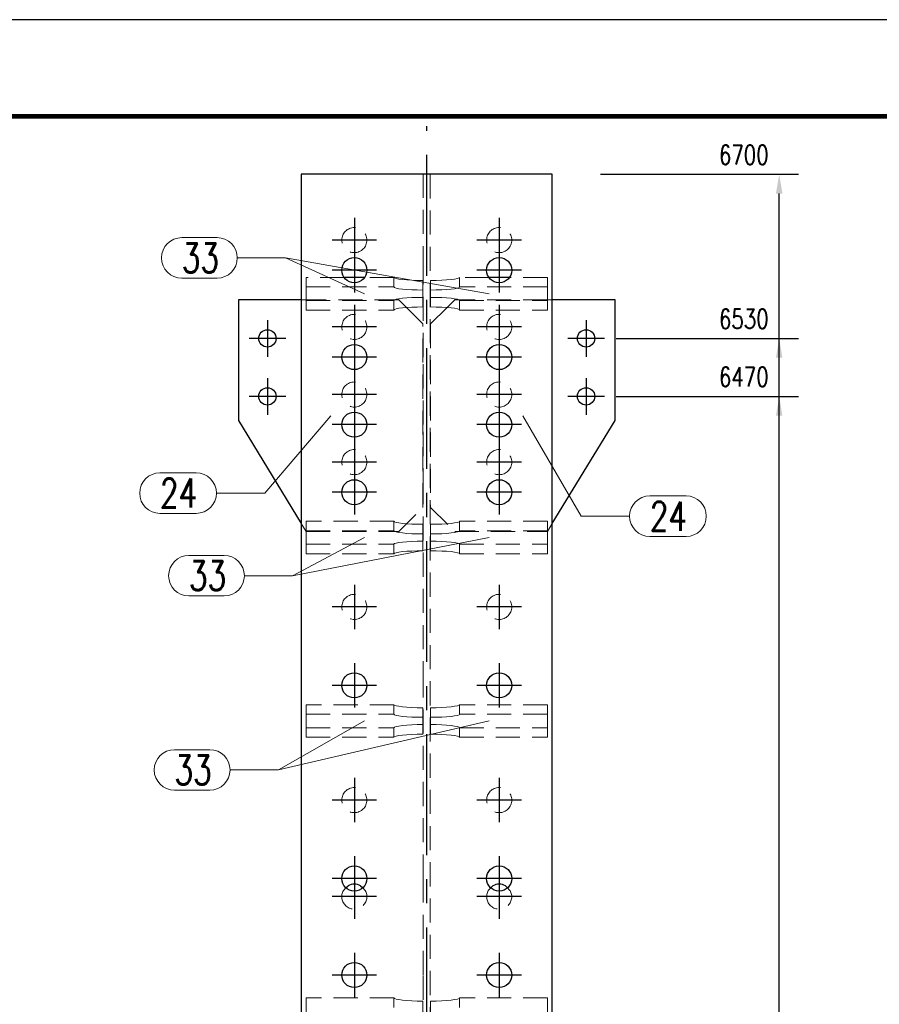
# Model space of a CAD drawing. Header units: millimetres. Extents: x 2097 to 3301, y 14853 to 15503.
# Tile 96 of 97: x 3032 to 3121, y 15373 to 15475. Entities that reach past the tile are written whole.
import ezdxf

# ---------------------------------------------------------------- set-up
doc = ezdxf.new("R2010")
doc.units = ezdxf.units.MM
doc.header["$LTSCALE"] = 10
doc.linetypes.add('HIDDEN', pattern=[0.375, 0.25, -0.125])
doc.linetypes.add('MITTE', pattern=[2, 1.25, -0.25, 0.25, -0.25])
doc.layers.get('Defpoints').update_dxf_attribs({"color": 1})
doc.layers.add('_FORMATKA', color=8, linetype='Continuous', plot=False)
for name, color, linetype, lineweight in [('_RAMKA', 7, 'Continuous', 35), ('PS_DIM', 4, 'Continuous', 13), ('PS_Hidden', 2, 'HIDDEN', 9), ('PS_Pos', 1, 'Continuous', 15), ('PS_SOLID', 7, 'Continuous', 30)]:
    doc.layers.add(name, color=color, linetype=linetype, lineweight=lineweight)
doc.layers.add('PS_MID', color=5, linetype='MITTE')
doc.layers.add('PS_SHAPE', color=3, linetype='Continuous')
doc.styles.add('simplex', font='simplex.shx', dxfattribs={"width": 0.75})
doc.dimstyles.new('1_10_GŁ_DS1-LS10', dxfattribs={"dimtxt": 2, "dimasz": 2, "dimexe": 2, "dimexo": 5, "dimgap": 1, "dimtad": 1, "dimjust": 4, "dimdec": 0, "dimlfac": 10, "dimtxsty": 'simplex', "dimblk1": 'NONE', "dimsah": 1, "dimcen": 2, "dimclrd": 256, "dimclre": 256, "dimclrt": 3, "dimadec": 1, "dimazin": 0, "dimtfac": 1, "dimtdec": 0, "dimtmove": 2, "dimatfit": 3, "dimfxl": 1, "dimarcsym": 0})

# ---------------------------------------------------------------- blocks, each defined once
blk = doc.blocks.new('*D1142')
at = {"layer": 'Defpoints', "color": 0, "transparency": 16777216}
for p in [(3089.05, 15435.61), (3110.95, 15435.61), (3087.45, 15216.48)]:
    blk.add_point(p, dxfattribs=at)
at = {"layer": 'PS_DIM', "lineweight": -2, "transparency": 16777216}
for p, q in [((3094.05, 15435.61), (3112.95, 15435.61)), ((3110.95, 15216.48), (3110.95, 15433.61)), ((3092.45, 15216.48), (3112.95, 15216.48))]:
    blk.add_line(p, q, dxfattribs=at)
at = {"layer": 'PS_DIM', "transparency": 16777216}
blk.add_solid([(3110.61, 15433.61), (3111.28, 15433.61), (3110.95, 15435.61)], dxfattribs=at)
at = {"layer": 'PS_DIM', "color": 3, "transparency": 16777216, "insert": (3107.28, 15437.63), "char_height": 2, "attachment_point": 5, "rotation": 0.0573, "style": 'simplex'}
blk.add_mtext('6470', dxfattribs=at)
blk = doc.blocks.new('_None')
blk = doc.blocks.new('*D1143')
at = {"layer": 'Defpoints', "color": 0, "transparency": 16777216}
for p in [(3089.05, 15441.61), (3110.95, 15441.61), (3087.45, 15216.48)]:
    blk.add_point(p, dxfattribs=at)
at = {"layer": 'PS_DIM', "lineweight": -2, "transparency": 16777216}
for p, q in [((3094.05, 15441.61), (3112.95, 15441.61)), ((3110.95, 15216.48), (3110.95, 15439.61)), ((3092.45, 15216.48), (3112.95, 15216.48))]:
    blk.add_line(p, q, dxfattribs=at)
at = {"layer": 'PS_DIM', "transparency": 16777216}
blk.add_solid([(3110.61, 15439.61), (3111.28, 15439.61), (3110.95, 15441.61)], dxfattribs=at)
at = {"layer": 'PS_DIM', "color": 3, "transparency": 16777216, "insert": (3107.28, 15443.63), "char_height": 2, "attachment_point": 5, "rotation": 0.0573, "style": 'simplex'}
blk.add_mtext('6530', dxfattribs=at)
blk = doc.blocks.new('*D1144')
at = {"layer": 'Defpoints', "color": 0, "transparency": 16777216}
for p in [(3087.45, 15458.61), (3110.95, 15458.61), (3087.45, 15216.48)]:
    blk.add_point(p, dxfattribs=at)
at = {"layer": 'PS_DIM', "lineweight": -2, "transparency": 16777216}
for p, q in [((3092.45, 15458.61), (3112.95, 15458.61)), ((3110.95, 15216.48), (3110.95, 15456.61)), ((3092.45, 15216.48), (3112.95, 15216.48))]:
    blk.add_line(p, q, dxfattribs=at)
at = {"layer": 'PS_DIM', "transparency": 16777216}
blk.add_solid([(3110.61, 15456.61), (3111.28, 15456.61), (3110.95, 15458.61)], dxfattribs=at)
at = {"layer": 'PS_DIM', "color": 3, "transparency": 16777216, "insert": (3107.28, 15460.63), "char_height": 2, "attachment_point": 5, "rotation": 0.0573, "style": 'simplex'}
blk.add_mtext('6700', dxfattribs=at)
blk = doc.blocks.new('*X1506')
at = {"layer": 'PS_Hidden', "color": 2, "linetype": 'HIDDEN'}
for p, q in [((3061.45, 15458.61), (3061.45, 15445.61)), ((3074.07, 15448.68), (3074.07, 15458.61)), ((3074.82, 15458.61), (3074.82, 15328.11)), ((3065.92, 15447.93), (3061.95, 15447.93)), ((3061.95, 15447.93), (3061.95, 15445.54)), ((3071.05, 15447.93), (3067.98, 15447.93)), ((3071.05, 15447.93), (3071.05, 15446.94)), ((3071.11, 15447.87), (3071.05, 15447.93)), ((3074.07, 15439.68), (3074.07, 15448.68)), ((3077.85, 15447.93), (3077.79, 15447.87)), ((3077.85, 15446.94), (3077.85, 15447.93)), ((3080.92, 15447.93), (3077.85, 15447.93)), ((3086.95, 15447.93), (3082.98, 15447.93)), ((3086.95, 15445.54), (3086.95, 15447.93)), ((3061.95, 15446.94), (3071.05, 15446.94)), ((3071.05, 15446.94), (3071.11, 15446.88)), ((3071.28, 15447.81), (3071.11, 15447.87)), ((3071.11, 15446.88), (3071.28, 15446.82)), ((3071.55, 15447.76), (3071.28, 15447.81)), ((3071.93, 15447.71), (3071.55, 15447.76)), ((3072.38, 15447.67), (3071.93, 15447.71)), ((3072.9, 15447.64), (3072.38, 15447.67)), ((3073.46, 15447.62), (3072.9, 15447.64)), ((3074.05, 15447.61), (3073.46, 15447.62)), ((3074.05, 15445.86), (3074.05, 15447.61)), ((3075.43, 15447.62), (3074.85, 15447.61)), ((3074.85, 15447.61), (3074.85, 15445.86)), ((3076, 15447.64), (3075.43, 15447.62)), ((3076.51, 15447.67), (3076, 15447.64)), ((3076.97, 15447.71), (3076.51, 15447.67)), ((3077.34, 15447.76), (3076.97, 15447.71)), ((3077.62, 15447.81), (3077.34, 15447.76)), ((3077.79, 15447.87), (3077.62, 15447.81)), ((3077.62, 15446.82), (3077.79, 15446.88)), ((3077.79, 15446.88), (3077.85, 15446.94)), ((3086.95, 15446.94), (3077.85, 15446.94)), ((3071.28, 15446.82), (3071.55, 15446.76)), ((3071.55, 15446.76), (3071.93, 15446.71)), ((3071.93, 15446.71), (3072.38, 15446.67)), ((3072.38, 15446.67), (3072.9, 15446.64)), ((3072.38, 15445.81), (3072.9, 15445.84)), ((3072.9, 15446.64), (3073.46, 15446.63)), ((3072.9, 15445.84), (3073.46, 15445.86)), ((3073.46, 15446.63), (3074.05, 15446.62)), ((3073.46, 15445.86), (3074.05, 15445.86)), ((3074.05, 15444.87), (3074.05, 15445.86)), ((3074.85, 15446.62), (3075.43, 15446.63)), ((3074.85, 15445.86), (3074.85, 15444.87)), ((3074.85, 15445.86), (3075.43, 15445.86)), ((3075.43, 15446.63), (3076, 15446.64)), ((3075.43, 15445.86), (3076, 15445.84)), ((3076, 15446.64), (3076.51, 15446.67)), ((3076, 15445.84), (3076.51, 15445.81)), ((3076.51, 15446.67), (3076.97, 15446.71)), ((3076.97, 15446.71), (3077.34, 15446.76)), ((3077.34, 15446.76), (3077.62, 15446.82)), ((3061.95, 15445.61), (3061.45, 15445.61)), ((3061.45, 15445.61), (3061.45, 15422.44)), ((3071.55, 15445.61), (3061.95, 15445.61)), ((3061.95, 15445.54), (3071.05, 15445.54)), ((3061.95, 15445.54), (3061.95, 15444.55)), ((3071.05, 15445.54), (3071.11, 15445.61)), ((3071.05, 15445.54), (3071.05, 15444.55)), ((3071.11, 15445.61), (3071.28, 15445.67)), ((3071.28, 15445.67), (3071.55, 15445.72)), ((3071.55, 15445.72), (3071.93, 15445.77)), ((3072.35, 15444.81), (3071.55, 15445.61)), ((3071.93, 15445.77), (3072.38, 15445.81)), ((3071.93, 15444.78), (3072.38, 15444.82)), ((3074.05, 15443.11), (3072.35, 15444.81)), ((3072.38, 15444.82), (3072.9, 15444.84)), ((3072.9, 15444.84), (3073.46, 15444.86)), ((3073.46, 15444.86), (3074.05, 15444.87)), ((3074.85, 15444.87), (3075.43, 15444.86)), ((3076.55, 15444.81), (3074.85, 15443.11)), ((3075.43, 15444.86), (3076, 15444.84)), ((3076, 15444.84), (3076.51, 15444.82)), ((3076.51, 15445.81), (3076.97, 15445.77)), ((3076.51, 15444.82), (3076.97, 15444.78)), ((3077.35, 15445.61), (3076.55, 15444.81)), ((3076.97, 15445.77), (3077.34, 15445.72)), ((3077.34, 15445.72), (3077.62, 15445.67)), ((3086.95, 15445.61), (3077.35, 15445.61)), ((3077.62, 15445.67), (3077.79, 15445.61)), ((3077.79, 15445.61), (3077.85, 15445.54)), ((3077.85, 15445.54), (3086.95, 15445.54)), ((3077.85, 15444.55), (3077.85, 15445.54)), ((3087.45, 15445.61), (3086.95, 15445.61)), ((3086.95, 15444.55), (3086.95, 15445.54)), ((3061.95, 15444.55), (3071.05, 15444.55)), ((3071.05, 15444.55), (3071.11, 15444.61)), ((3071.11, 15444.61), (3071.28, 15444.67)), ((3071.28, 15444.67), (3071.55, 15444.73)), ((3071.55, 15444.73), (3071.93, 15444.78)), ((3076.97, 15444.78), (3077.34, 15444.73)), ((3077.34, 15444.73), (3077.62, 15444.67)), ((3077.62, 15444.67), (3077.79, 15444.61)), ((3077.79, 15444.61), (3077.85, 15444.55)), ((3077.85, 15444.55), (3086.95, 15444.55)), ((3074.05, 15424.11), (3074.05, 15443.11)), ((3074.85, 15443.11), (3074.85, 15424.11)), ((3074.07, 15432.68), (3074.07, 15439.68)), ((3074.07, 15425.68), (3074.07, 15432.68)), ((3074.07, 15405.68), (3074.07, 15425.68)), ((3071.55, 15421.61), (3074.05, 15424.11)), ((3074.85, 15424.11), (3077.35, 15421.61)), ((3061.45, 15422.44), (3061.95, 15421.61)), ((3061.45, 15422.44), (3061.45, 15364.11)), ((3071.05, 15422.68), (3061.95, 15422.68)), ((3061.95, 15422.68), (3061.95, 15421.61)), ((3071.05, 15422.68), (3071.05, 15421.69)), ((3071.11, 15422.62), (3071.05, 15422.68)), ((3071.28, 15422.56), (3071.11, 15422.62)), ((3071.55, 15422.51), (3071.28, 15422.56)), ((3071.93, 15422.46), (3071.55, 15422.51)), ((3072.35, 15422.42), (3071.93, 15422.46)), ((3072.38, 15422.42), (3072.35, 15422.42)), ((3072.9, 15422.39), (3072.38, 15422.42)), ((3073.46, 15422.37), (3072.9, 15422.39)), ((3076, 15422.39), (3075.43, 15422.37)), ((3076.51, 15422.42), (3076, 15422.39)), ((3076.54, 15422.42), (3076.51, 15422.42)), ((3076.97, 15422.46), (3076.54, 15422.42)), ((3077.34, 15422.51), (3076.97, 15422.46)), ((3077.62, 15422.56), (3077.34, 15422.51)), ((3077.79, 15422.62), (3077.62, 15422.56)), ((3077.85, 15422.68), (3077.79, 15422.62)), ((3077.85, 15421.69), (3077.85, 15422.68)), ((3086.95, 15422.68), (3077.85, 15422.68)), ((3086.95, 15421.61), (3086.95, 15422.68)), ((3086.95, 15421.61), (3087.45, 15422.44)), ((3061.95, 15421.69), (3071.05, 15421.69)), ((3061.95, 15421.61), (3071.55, 15421.61)), ((3061.95, 15421.61), (3061.95, 15420.29)), ((3071.05, 15421.69), (3071.11, 15421.63)), ((3071.11, 15421.63), (3071.28, 15421.57)), ((3071.28, 15421.57), (3071.55, 15421.51)), ((3071.55, 15421.51), (3071.93, 15421.46)), ((3071.93, 15421.46), (3072.38, 15421.42)), ((3072.38, 15421.42), (3072.9, 15421.39)), ((3072.9, 15421.39), (3073.46, 15421.38)), ((3074.05, 15422.36), (3073.46, 15422.37)), ((3073.46, 15421.38), (3074.05, 15421.37)), ((3074.05, 15420.61), (3074.05, 15422.36)), ((3075.43, 15422.37), (3074.85, 15422.36)), ((3074.85, 15422.36), (3074.85, 15420.61)), ((3074.85, 15421.37), (3075.43, 15421.38)), ((3075.43, 15421.38), (3076, 15421.39)), ((3076, 15421.39), (3076.51, 15421.42)), ((3076.51, 15421.42), (3076.97, 15421.46)), ((3076.97, 15421.46), (3077.34, 15421.51)), ((3077.34, 15421.51), (3077.62, 15421.57)), ((3077.35, 15421.61), (3086.95, 15421.61)), ((3077.62, 15421.57), (3077.79, 15421.63)), ((3077.79, 15421.63), (3077.85, 15421.69)), ((3086.95, 15421.69), (3077.85, 15421.69)), ((3086.95, 15420.29), (3086.95, 15421.61)), ((3071.05, 15420.29), (3071.11, 15420.36)), ((3071.11, 15420.36), (3071.28, 15420.42)), ((3071.28, 15420.42), (3071.55, 15420.47)), ((3071.55, 15420.47), (3071.93, 15420.52)), ((3071.93, 15420.52), (3072.38, 15420.56)), ((3072.38, 15420.56), (3072.9, 15420.59)), ((3072.9, 15420.59), (3073.46, 15420.61)), ((3073.46, 15420.61), (3074.05, 15420.61)), ((3074.05, 15419.62), (3074.05, 15420.61)), ((3074.85, 15420.61), (3075.43, 15420.61)), ((3074.85, 15420.61), (3074.85, 15419.62)), ((3075.43, 15420.61), (3076, 15420.59)), ((3076, 15420.59), (3076.51, 15420.56)), ((3076.51, 15420.56), (3076.97, 15420.52)), ((3076.97, 15420.52), (3077.34, 15420.47)), ((3077.34, 15420.47), (3077.62, 15420.42)), ((3077.62, 15420.42), (3077.79, 15420.36)), ((3077.79, 15420.36), (3077.85, 15420.29)), ((3061.95, 15420.29), (3071.05, 15420.29)), ((3061.95, 15420.29), (3061.95, 15419.3)), ((3071.05, 15420.29), (3071.05, 15419.3)), ((3071.05, 15419.3), (3071.11, 15419.36)), ((3071.11, 15419.36), (3071.28, 15419.42)), ((3071.28, 15419.42), (3071.55, 15419.48)), ((3071.55, 15419.48), (3071.93, 15419.53)), ((3071.93, 15419.53), (3072.38, 15419.57)), ((3072.38, 15419.57), (3072.9, 15419.59)), ((3072.9, 15419.59), (3073.46, 15419.61)), ((3073.46, 15419.61), (3074.05, 15419.62)), ((3074.85, 15419.62), (3075.43, 15419.61)), ((3075.43, 15419.61), (3076, 15419.59)), ((3076, 15419.59), (3076.51, 15419.57)), ((3076.51, 15419.57), (3076.97, 15419.53)), ((3076.97, 15419.53), (3077.34, 15419.48)), ((3077.34, 15419.48), (3077.62, 15419.42)), ((3077.62, 15419.42), (3077.79, 15419.36)), ((3077.79, 15419.36), (3077.85, 15419.3)), ((3077.85, 15420.29), (3086.95, 15420.29)), ((3077.85, 15419.3), (3077.85, 15420.29)), ((3086.95, 15419.3), (3086.95, 15420.29)), ((3061.95, 15419.3), (3071.05, 15419.3)), ((3077.85, 15419.3), (3086.95, 15419.3)), ((3074.07, 15385.68), (3074.07, 15405.68)), ((3071.05, 15403.68), (3061.95, 15403.68)), ((3061.95, 15403.68), (3061.95, 15401.29)), ((3071.05, 15403.68), (3071.05, 15402.69)), ((3071.11, 15403.62), (3071.05, 15403.68)), ((3071.28, 15403.56), (3071.11, 15403.62)), ((3071.55, 15403.51), (3071.28, 15403.56)), ((3071.93, 15403.46), (3071.55, 15403.51)), ((3072.38, 15403.42), (3071.93, 15403.46)), ((3072.9, 15403.39), (3072.38, 15403.42)), ((3073.46, 15403.37), (3072.9, 15403.39)), ((3074.05, 15403.36), (3073.46, 15403.37)), ((3074.05, 15401.61), (3074.05, 15403.36)), ((3075.43, 15403.37), (3074.85, 15403.36)), ((3074.85, 15403.36), (3074.85, 15401.61)), ((3076, 15403.39), (3075.43, 15403.37)), ((3076.51, 15403.42), (3076, 15403.39)), ((3076.97, 15403.46), (3076.51, 15403.42)), ((3077.34, 15403.51), (3076.97, 15403.46)), ((3077.62, 15403.56), (3077.34, 15403.51)), ((3077.79, 15403.62), (3077.62, 15403.56)), ((3077.85, 15403.68), (3077.79, 15403.62)), ((3077.85, 15402.69), (3077.85, 15403.68)), ((3086.95, 15403.68), (3077.85, 15403.68)), ((3086.95, 15401.29), (3086.95, 15403.68)), ((3061.95, 15402.69), (3071.05, 15402.69)), ((3071.05, 15402.69), (3071.11, 15402.63)), ((3071.11, 15402.63), (3071.28, 15402.57)), ((3071.28, 15402.57), (3071.55, 15402.51)), ((3071.55, 15402.51), (3071.93, 15402.46)), ((3071.93, 15402.46), (3072.38, 15402.42)), ((3072.38, 15402.42), (3072.9, 15402.39)), ((3072.9, 15402.39), (3073.46, 15402.38)), ((3073.46, 15402.38), (3074.05, 15402.37)), ((3074.85, 15402.37), (3075.43, 15402.38)), ((3075.43, 15402.38), (3076, 15402.39)), ((3076, 15402.39), (3076.51, 15402.42)), ((3076.51, 15402.42), (3076.97, 15402.46)), ((3076.97, 15402.46), (3077.34, 15402.51)), ((3077.34, 15402.51), (3077.62, 15402.57)), ((3077.62, 15402.57), (3077.79, 15402.63)), ((3077.79, 15402.63), (3077.85, 15402.69)), ((3086.95, 15402.69), (3077.85, 15402.69)), ((3061.95, 15401.29), (3071.05, 15401.29)), ((3061.95, 15401.29), (3061.95, 15400.3)), ((3071.05, 15401.29), (3071.11, 15401.36)), ((3071.05, 15401.29), (3071.05, 15400.3)), ((3071.11, 15401.36), (3071.28, 15401.42)), ((3071.28, 15401.42), (3071.55, 15401.47)), ((3071.55, 15401.47), (3071.93, 15401.52)), ((3071.93, 15401.52), (3072.38, 15401.56)), ((3072.38, 15401.56), (3072.9, 15401.59)), ((3072.9, 15401.59), (3073.46, 15401.61)), ((3073.46, 15401.61), (3074.05, 15401.61)), ((3074.05, 15400.62), (3074.05, 15401.61)), ((3074.85, 15401.61), (3075.43, 15401.61)), ((3074.85, 15401.61), (3074.85, 15400.62)), ((3075.43, 15401.61), (3076, 15401.59)), ((3076, 15401.59), (3076.51, 15401.56)), ((3076.51, 15401.56), (3076.97, 15401.52)), ((3076.97, 15401.52), (3077.34, 15401.47)), ((3077.34, 15401.47), (3077.62, 15401.42)), ((3077.62, 15401.42), (3077.79, 15401.36)), ((3077.79, 15401.36), (3077.85, 15401.29)), ((3077.85, 15401.29), (3086.95, 15401.29)), ((3077.85, 15400.3), (3077.85, 15401.29)), ((3086.95, 15400.3), (3086.95, 15401.29)), ((3061.95, 15400.3), (3071.05, 15400.3)), ((3071.05, 15400.3), (3071.11, 15400.36)), ((3071.11, 15400.36), (3071.28, 15400.42)), ((3071.28, 15400.42), (3071.55, 15400.48)), ((3071.55, 15400.48), (3071.93, 15400.53)), ((3071.93, 15400.53), (3072.38, 15400.57)), ((3072.38, 15400.57), (3072.9, 15400.59)), ((3072.9, 15400.59), (3073.46, 15400.61)), ((3073.46, 15400.61), (3074.05, 15400.62)), ((3074.85, 15400.62), (3075.43, 15400.61)), ((3075.43, 15400.61), (3076, 15400.59)), ((3076, 15400.59), (3076.51, 15400.57)), ((3076.51, 15400.57), (3076.97, 15400.53)), ((3076.97, 15400.53), (3077.34, 15400.48)), ((3077.34, 15400.48), (3077.62, 15400.42)), ((3077.62, 15400.42), (3077.79, 15400.36)), ((3077.79, 15400.36), (3077.85, 15400.3)), ((3077.85, 15400.3), (3086.95, 15400.3)), ((3074.07, 15375.68), (3074.07, 15385.68)), ((3065.82, 15384.45), (3066.11, 15384.74)), ((3067.78, 15384.74), (3068.07, 15384.45)), ((3080.82, 15384.45), (3081.11, 15384.74)), ((3082.78, 15384.74), (3083.07, 15384.45)), ((3074.07, 15328.11), (3074.07, 15375.68)), ((3071.05, 15373.31), (3061.95, 15373.31)), ((3061.95, 15373.31), (3061.95, 15370.92)), ((3071.05, 15373.31), (3071.05, 15372.31)), ((3071.11, 15373.24), (3071.05, 15373.31)), ((3071.28, 15373.19), (3071.11, 15373.24)), ((3071.55, 15373.13), (3071.28, 15373.19)), ((3071.93, 15373.08), (3071.55, 15373.13)), ((3072.38, 15373.04), (3071.93, 15373.08)), ((3072.9, 15373.01), (3072.38, 15373.04)), ((3073.46, 15372.99), (3072.9, 15373.01)), ((3074.05, 15372.99), (3073.46, 15372.99)), ((3074.05, 15371.24), (3074.05, 15372.99)), ((3075.43, 15372.99), (3074.85, 15372.99)), ((3074.85, 15372.99), (3074.85, 15371.24)), ((3076, 15373.01), (3075.43, 15372.99)), ((3076.51, 15373.04), (3076, 15373.01)), ((3076.97, 15373.08), (3076.51, 15373.04)), ((3077.34, 15373.13), (3076.97, 15373.08)), ((3077.62, 15373.19), (3077.34, 15373.13)), ((3077.79, 15373.24), (3077.62, 15373.19)), ((3077.85, 15373.31), (3077.79, 15373.24)), ((3077.85, 15372.31), (3077.85, 15373.31)), ((3086.95, 15373.31), (3077.85, 15373.31)), ((3086.95, 15370.92), (3086.95, 15373.31))]:
    blk.add_line(p, q, dxfattribs=at)
at = {"layer": 'PS_Hidden', "color": 2}
for centre in [(3066.95, 15451.8), (3081.95, 15451.8), (3066.95, 15442.8), (3081.95, 15442.8), (3066.95, 15435.8), (3081.95, 15435.8), (3066.95, 15428.8), (3081.95, 15428.8), (3066.95, 15413.8), (3081.95, 15413.8), (3066.95, 15393.8), (3081.95, 15393.8)]:
    blk.add_circle(centre, 1.3, dxfattribs=at)
at = {"layer": 'PS_Hidden'}
for centre in [(3066.95, 15383.8), (3081.95, 15383.8)]:
    blk.add_arc(centre, 1.3, 150, 30, dxfattribs=at)
at = {"layer": 'PS_MID', "color": 5, "linetype": 'MITTE'}
for p, q in [((3074.45, 15328.11), (3074.45, 15463.61)), ((3066.95, 15454.1), (3066.95, 15449.5)), ((3081.95, 15454.1), (3081.95, 15449.5)), ((3069.25, 15451.8), (3064.65, 15451.8)), ((3066.95, 15450.98), (3066.95, 15446.38)), ((3084.25, 15451.8), (3079.65, 15451.8)), ((3081.95, 15450.98), (3081.95, 15446.38)), ((3069.25, 15448.68), (3064.65, 15448.68)), ((3084.25, 15448.68), (3079.65, 15448.68)), ((3066.95, 15445.1), (3066.95, 15440.5)), ((3081.95, 15445.1), (3081.95, 15440.5)), ((3057.95, 15443.51), (3057.95, 15439.71)), ((3069.25, 15442.8), (3064.65, 15442.8)), ((3084.25, 15442.8), (3079.65, 15442.8)), ((3090.95, 15443.51), (3090.95, 15439.71)), ((3066.95, 15441.98), (3066.95, 15437.38)), ((3081.95, 15441.98), (3081.95, 15437.38)), ((3059.85, 15441.61), (3056.05, 15441.61)), ((3092.85, 15441.61), (3089.05, 15441.61)), ((3069.25, 15439.68), (3064.65, 15439.68)), ((3084.25, 15439.68), (3079.65, 15439.68)), ((3066.95, 15438.1), (3066.95, 15433.5)), ((3081.95, 15438.1), (3081.95, 15433.5)), ((3057.95, 15437.51), (3057.95, 15433.71)), ((3090.95, 15437.51), (3090.95, 15433.71)), ((3069.25, 15435.8), (3064.65, 15435.8)), ((3084.25, 15435.8), (3079.65, 15435.8)), ((3059.85, 15435.61), (3056.05, 15435.61)), ((3066.95, 15434.98), (3066.95, 15430.38)), ((3081.95, 15434.98), (3081.95, 15430.38)), ((3092.85, 15435.61), (3089.05, 15435.61)), ((3069.25, 15432.68), (3064.65, 15432.68)), ((3084.25, 15432.68), (3079.65, 15432.68)), ((3066.95, 15431.1), (3066.95, 15426.5)), ((3081.95, 15431.1), (3081.95, 15426.5)), ((3069.25, 15428.8), (3064.65, 15428.8)), ((3084.25, 15428.8), (3079.65, 15428.8)), ((3066.95, 15427.98), (3066.95, 15423.38)), ((3081.95, 15427.98), (3081.95, 15423.38)), ((3069.25, 15425.68), (3064.65, 15425.68)), ((3084.25, 15425.68), (3079.65, 15425.68)), ((3066.95, 15416.1), (3066.95, 15411.5)), ((3081.95, 15416.1), (3081.95, 15411.5)), ((3069.25, 15413.8), (3064.65, 15413.8)), ((3084.25, 15413.8), (3079.65, 15413.8)), ((3066.95, 15407.98), (3066.95, 15403.38)), ((3081.95, 15407.98), (3081.95, 15403.38)), ((3069.25, 15405.68), (3064.65, 15405.68)), ((3084.25, 15405.68), (3079.65, 15405.68)), ((3066.95, 15396.1), (3066.95, 15391.5)), ((3081.95, 15396.1), (3081.95, 15391.5)), ((3069.25, 15393.8), (3064.65, 15393.8)), ((3084.25, 15393.8), (3079.65, 15393.8)), ((3066.95, 15387.98), (3066.95, 15383.38)), ((3081.95, 15387.98), (3081.95, 15383.38)), ((3069.25, 15385.68), (3064.65, 15385.68)), ((3066.95, 15386.1), (3066.95, 15381.5)), ((3084.25, 15385.68), (3079.65, 15385.68)), ((3081.95, 15386.1), (3081.95, 15381.5)), ((3069.25, 15383.8), (3064.65, 15383.8)), ((3084.25, 15383.8), (3079.65, 15383.8)), ((3066.95, 15377.98), (3066.95, 15373.38)), ((3081.95, 15377.98), (3081.95, 15373.38)), ((3069.25, 15375.68), (3064.65, 15375.68)), ((3084.25, 15375.68), (3079.65, 15375.68))]:
    blk.add_line(p, q, dxfattribs=at)
at = {"layer": 'PS_SOLID', "color": 7, "linetype": 'Continuous'}
for p, q in [((3061.45, 15458.61), (3061.45, 15328.11)), ((3066.95, 15458.61), (3061.45, 15458.61)), ((3081.95, 15458.61), (3066.95, 15458.61)), ((3087.45, 15458.61), (3081.95, 15458.61)), ((3087.45, 15328.11), (3087.45, 15458.61)), ((3067.98, 15447.93), (3065.92, 15447.93)), ((3082.98, 15447.93), (3080.92, 15447.93)), ((3057.95, 15445.61), (3054.95, 15445.61)), ((3054.95, 15445.61), (3054.95, 15433.11)), ((3061.45, 15445.61), (3057.95, 15445.61)), ((3090.95, 15445.61), (3087.45, 15445.61)), ((3093.95, 15445.61), (3090.95, 15445.61)), ((3093.95, 15433.11), (3093.95, 15445.61)), ((3054.95, 15433.11), (3061.45, 15422.44)), ((3087.45, 15422.44), (3093.95, 15433.11)), ((3066.11, 15384.74), (3066.3, 15384.92)), ((3067.6, 15384.92), (3067.78, 15384.74)), ((3081.11, 15384.74), (3081.3, 15384.92)), ((3082.6, 15384.92), (3082.78, 15384.74))]:
    blk.add_line(p, q, dxfattribs=at)
at = {"layer": 'PS_SOLID', "color": 7}
for centre, radius in [((3066.95, 15448.68), 1.3), ((3081.95, 15448.68), 1.3), ((3057.95, 15441.61), 0.9), ((3090.95, 15441.61), 0.9), ((3066.95, 15439.68), 1.3), ((3081.95, 15439.68), 1.3), ((3057.95, 15435.61), 0.9), ((3090.95, 15435.61), 0.9), ((3066.95, 15432.68), 1.3), ((3081.95, 15432.68), 1.3), ((3066.95, 15425.68), 1.3), ((3081.95, 15425.68), 1.3), ((3066.95, 15405.68), 1.3), ((3081.95, 15405.68), 1.3), ((3066.95, 15385.68), 1.3), ((3081.95, 15385.68), 1.3), ((3066.95, 15375.68), 1.3), ((3081.95, 15375.68), 1.3)]:
    blk.add_circle(centre, radius, dxfattribs=at)
at = {"layer": 'PS_SOLID'}
for centre in [(3066.95, 15383.8), (3081.95, 15383.8)]:
    blk.add_arc(centre, 1.3, 60, 120, dxfattribs=at)
blk = doc.blocks.new('*X1527')
at = {"color": 1}
for p, q in [((3068, 15401.99), (3059.08, 15396.92)), ((3048.33, 15399.02), (3051.98, 15399.02)), ((3054.08, 15396.92), (3059.08, 15396.92)), ((3048.33, 15394.82), (3051.98, 15394.82))]:
    blk.add_line(p, q, dxfattribs=at)
for centre, start, end in [((3048.33, 15396.92), 90, 270), ((3051.98, 15396.92), 270, 90)]:
    blk.add_arc(centre, 2.1, start, end, dxfattribs=at)
at = {"color": 2, "style": 'simplex', "width": 0.75}
blk.add_text('33', height=3, dxfattribs=at).set_placement((3048.33, 15395.42))
blk = doc.blocks.new('*X1528')
at = {"color": 1}
for p, q in [((3080.9, 15401.99), (3059.08, 15396.92)), ((3048.33, 15399.02), (3051.98, 15399.02)), ((3054.08, 15396.92), (3059.08, 15396.92)), ((3048.33, 15394.82), (3051.98, 15394.82))]:
    blk.add_line(p, q, dxfattribs=at)
for centre, start, end in [((3048.33, 15396.92), 90, 270), ((3051.98, 15396.92), 270, 90)]:
    blk.add_arc(centre, 2.1, start, end, dxfattribs=at)
at = {"color": 2, "style": 'simplex', "width": 0.75}
blk.add_text('33', height=3, dxfattribs=at).set_placement((3048.33, 15395.42))
blk = doc.blocks.new('*X1539')
at = {"color": 1}
for p, q in [((3064.5, 15433.61), (3057.67, 15425.59)), ((3046.82, 15427.69), (3050.57, 15427.69)), ((3052.67, 15425.59), (3057.67, 15425.59)), ((3046.82, 15423.49), (3050.57, 15423.49))]:
    blk.add_line(p, q, dxfattribs=at)
for centre, start, end in [((3046.82, 15425.59), 90, 270), ((3050.57, 15425.59), 270, 90)]:
    blk.add_arc(centre, 2.1, start, end, dxfattribs=at)
at = {"color": 2, "style": 'simplex', "width": 0.75}
blk.add_text('24', height=3, dxfattribs=at).set_placement((3046.82, 15424.09))
blk = doc.blocks.new('*X1540')
at = {"color": 1}
for p, q in [((3084.4, 15433.61), (3090.45, 15423.2)), ((3097.55, 15425.3), (3101.3, 15425.3)), ((3090.45, 15423.2), (3095.45, 15423.2)), ((3097.55, 15421.1), (3101.3, 15421.1))]:
    blk.add_line(p, q, dxfattribs=at)
for centre, start, end in [((3097.55, 15423.2), 90, 270), ((3101.3, 15423.2), 270, 90)]:
    blk.add_arc(centre, 2.1, start, end, dxfattribs=at)
at = {"color": 2, "style": 'simplex', "width": 0.75}
blk.add_text('24', height=3, dxfattribs=at).set_placement((3097.55, 15421.7))
blk = doc.blocks.new('*X1541')
at = {"color": 1}
for p, q in [((3049.08, 15452.05), (3052.73, 15452.05)), ((3054.83, 15449.95), (3059.83, 15449.95)), ((3080.9, 15446.24), (3059.83, 15449.95)), ((3049.08, 15447.85), (3052.73, 15447.85))]:
    blk.add_line(p, q, dxfattribs=at)
for centre, start, end in [((3049.08, 15449.95), 90, 270), ((3052.73, 15449.95), 270, 90)]:
    blk.add_arc(centre, 2.1, start, end, dxfattribs=at)
at = {"color": 2, "style": 'simplex', "width": 0.75}
blk.add_text('33', height=3, dxfattribs=at).set_placement((3049.08, 15448.45))
blk = doc.blocks.new('*X1542')
at = {"color": 1}
for p, q in [((3049.08, 15452.05), (3052.73, 15452.05)), ((3054.83, 15449.95), (3059.83, 15449.95)), ((3068, 15446.24), (3059.83, 15449.95)), ((3049.08, 15447.85), (3052.73, 15447.85))]:
    blk.add_line(p, q, dxfattribs=at)
for centre, start, end in [((3049.08, 15449.95), 90, 270), ((3052.73, 15449.95), 270, 90)]:
    blk.add_arc(centre, 2.1, start, end, dxfattribs=at)
at = {"color": 2, "style": 'simplex', "width": 0.75}
blk.add_text('33', height=3, dxfattribs=at).set_placement((3049.08, 15448.45))
blk = doc.blocks.new('*X1543')
at = {"color": 1}
for p, q in [((3068, 15420.99), (3060.56, 15417.04)), ((3049.82, 15419.14), (3053.46, 15419.14)), ((3055.56, 15417.04), (3060.56, 15417.04)), ((3049.82, 15414.94), (3053.46, 15414.94))]:
    blk.add_line(p, q, dxfattribs=at)
for centre, start, end in [((3049.82, 15417.04), 90, 270), ((3053.46, 15417.04), 270, 90)]:
    blk.add_arc(centre, 2.1, start, end, dxfattribs=at)
at = {"color": 2, "style": 'simplex', "width": 0.75}
blk.add_text('33', height=3, dxfattribs=at).set_placement((3049.82, 15415.54))
blk = doc.blocks.new('*X1544')
at = {"color": 1}
for p, q in [((3080.9, 15420.99), (3060.56, 15417.04)), ((3049.82, 15419.14), (3053.46, 15419.14)), ((3055.56, 15417.04), (3060.56, 15417.04)), ((3049.82, 15414.94), (3053.46, 15414.94))]:
    blk.add_line(p, q, dxfattribs=at)
for centre, start, end in [((3049.82, 15417.04), 90, 270), ((3053.46, 15417.04), 270, 90)]:
    blk.add_arc(centre, 2.1, start, end, dxfattribs=at)
at = {"color": 2, "style": 'simplex', "width": 0.75}
blk.add_text('33', height=3, dxfattribs=at).set_placement((3049.82, 15415.54))

msp = doc.modelspace()

# ---------------------------------------------------------------- linework, layer by layer
at = {"layer": '_FORMATKA', "lineweight": -3}
msp.add_lwpolyline([(2099.35, 14880.62), (3299.35, 14880.62), (3299.35, 15474.62), (2099.35, 15474.62)], close=True, dxfattribs=at)
at = {"layer": '_RAMKA', "lineweight": -3, "const_width": 0.5}
msp.add_lwpolyline([(2129.35, 14890.62), (3289.35, 14890.62), (3289.35, 15464.62), (2129.35, 15464.62)], close=True, dxfattribs=at)

# ---------------------------------------------------------------- block references
at = {"layer": 'PS_Pos'}
for name in ['*X1541', '*X1542', '*X1539', '*X1540', '*X1543', '*X1544', '*X1527', '*X1528']:
    msp.add_blockref(name, (0, 0), dxfattribs=at)
at = {"layer": 'PS_SHAPE', "color": 3}
msp.add_blockref('*X1506', (0, 0), dxfattribs=at)

# ---------------------------------------------------------------- dimensions: what is measured, and where the dimension line sits
at = {"layer": 'PS_DIM'}
for base, p2, text, picture, middle in [((3110.95, 15458.61), (3087.45, 15458.61), '6700', '*D1144', (3107.28, 15460.63)), ((3110.95, 15441.61), (3089.05, 15441.61), '6530', '*D1143', (3107.28, 15443.63)), ((3110.95, 15435.61), (3089.05, 15435.61), '6470', '*D1142', (3107.28, 15437.63))]:
    dim = msp.add_linear_dim(base=base, p1=(3087.45, 15216.48), p2=p2, angle=90, text=text, dimstyle='1_10_GŁ_DS1-LS10', dxfattribs=at)
    dim.commit()
    dim.dimension.update_dxf_attribs({"geometry": picture, "text_midpoint": middle, "dimtype": 160, "text_rotation": 0.0573})

doc.saveas('drawing.dxf')
